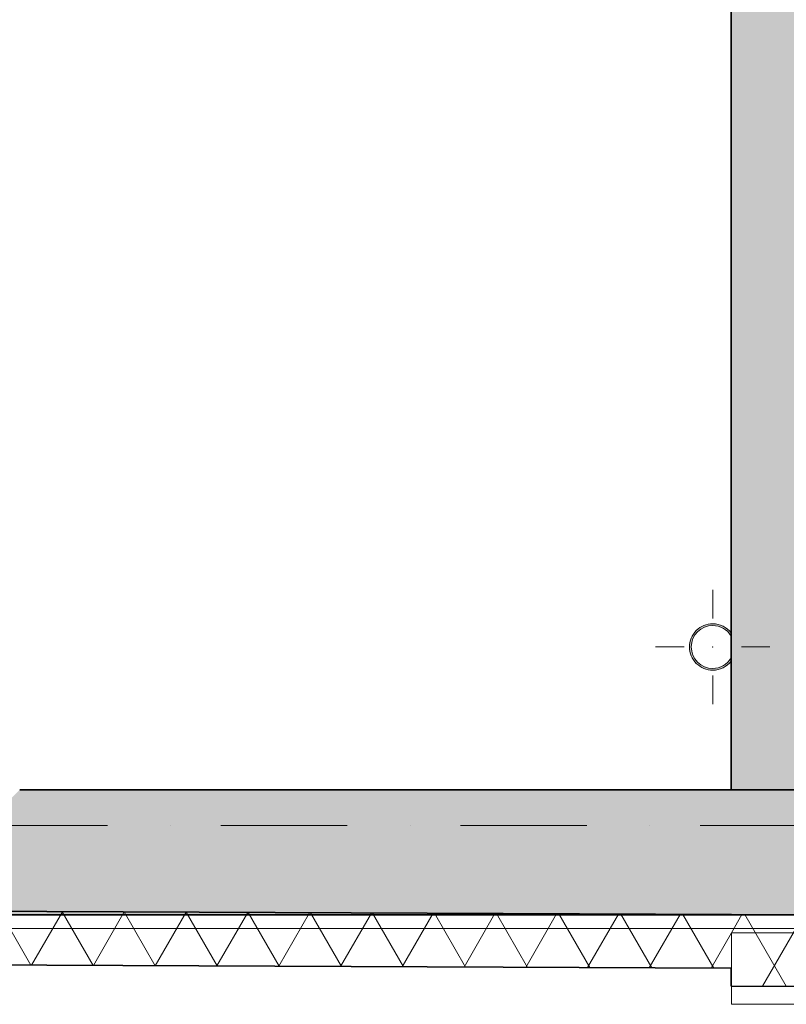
# Model space of a CAD drawing. Header units: millimetres. Extents: x 82175 to 237000, y 24756 to 471700.
# Tile 146 of 256: x 93130 to 95274, y 373101 to 375854. Entities that reach past the tile are written whole.
import ezdxf

# ---------------------------------------------------------------- set-up
doc = ezdxf.new("R2010")
doc.units = ezdxf.units.MM
doc.linetypes.add('Kropki i Kreski', pattern=[6.702778, 3.527778, -1.763889, 0, -1.411111])
for name, color, linetype in [('- A - ocieplenie', 8, 'Continuous'), ('Instalacje - Wod_Kan', 8, 'Continuous'), ('Konstrukcja - Siatka mod', 8, 'Continuous'), ('Konstrukcja - Stropy', 8, 'Continuous'), ('Konstrukcja - Ściany zewnętrzne', 8, 'Continuous')]:
    doc.layers.add(name, color=color, linetype=linetype)
pattern_1 = [(60, (-135208.59, 662558.78), (-129.90381, 75), []), (120, (-135208.59, 662558.78), (129.90381, 75), [])]

msp = doc.modelspace()

# ---------------------------------------------------------------- hatches: boundary and pattern name
at = {"layer": '- A - ocieplenie', "linetype": 'Continuous', "lineweight": 13}
h = msp.add_hatch(dxfattribs=at)
h.set_pattern_fill('Izolacja_miękka_0002', color=8, style=0, pattern_type=2)
h.set_pattern_definition(pattern_1)
h.paths.add_polyline_path([(92779.9, 373212.1), (95120.4, 373201.9), (95120.9, 373351.9), (92779.9, 373362.1)])
h = msp.add_hatch(dxfattribs=at)
h.set_pattern_fill('Izolacja_miękka_0002', color=8, style=0, pattern_type=2)
h.set_pattern_definition(pattern_1)
h.paths.add_polyline_path([(95685, 373351), (95120.9, 373351.9), (95120.3, 373151.9), (95685, 373151)])
at = {"layer": 'Instalacje - Wod_Kan', "linetype": 'Continuous', "lineweight": 13}
msp.add_hatch(color=8, dxfattribs=at).paths.add_polyline_path([(95068.4, 374165.2, 0.414214), (95003.4, 374100.2, 0.414214), (95068.4, 374035.2, 0.233451), (95120, 374060.7), (95120, 374069.6, -0.264848), (95068.4, 374040.2, -1), (95068.4, 374160.2, -0.264848), (95120, 374130.8), (95120, 374139.7, 0.233451)])
at = {"layer": 'Konstrukcja - Ściany zewnętrzne', "linetype": 'Continuous', "lineweight": 13}
for points in [[(95620, 373701), (95620, 386231), (95120, 386231), (95120, 373701)], [(93129.9, 373701), (92779.9, 373351), (93129.9, 373351)], [(93129.9, 373351), (95320, 373351), (95320, 373701), (93129.9, 373701)], [(95120, 373701), (95408.6, 373499), (95620, 373499), (95620, 373701)]]:
    msp.add_hatch(color=8, dxfattribs=at).paths.add_polyline_path(points)

# ---------------------------------------------------------------- linework, layer by layer
at = {"layer": '- A - ocieplenie', "color": 8, "linetype": 'Continuous', "lineweight": 35, "ltscale": 100, "flags": 128}
for points in [[(95120.9, 373351.9), (92779.9, 373362.1)], [(95685, 373351), (95120.9, 373351.9)], [(92779.9, 373212.1), (95120.4, 373201.9)], [(95120.4, 373201.9), (95120.3, 373151.9)], [(95120.3, 373151.9), (95725, 373151)]]:
    msp.add_lwpolyline(points, dxfattribs=at)
at = {"layer": '- A - ocieplenie', "color": 8, "linetype": 'Continuous', "lineweight": 20, "ltscale": 100, "flags": 128}
for points in [[(95685, 373301), (95120.6, 373301)], [(95120.6, 373301), (95120.6, 373101)], [(95120.6, 373101), (95735, 373101)]]:
    msp.add_lwpolyline(points, dxfattribs=at)
at = {"layer": 'Instalacje - Wod_Kan', "color": 8, "linetype": 'Continuous', "lineweight": 0, "ltscale": 100}
for p, q in [((95068.4, 374180.2), (95068.4, 374260.2)), ((94988.4, 374100.2), (94908.4, 374100.2)), ((95148.4, 374100.2), (95228.4, 374100.2)), ((95068.4, 374020.2), (95068.4, 373940.2))]:
    msp.add_line(p, q, dxfattribs=at)
at = {"layer": 'Instalacje - Wod_Kan', "color": 8, "linetype": 'Continuous', "lineweight": 20, "ltscale": 100, "flags": 128}
for points in [[(95120, 374139.7, 0.233451), (95068.4, 374165.2, 0.414214), (95003.4, 374100.2, 0.414214), (95068.4, 374035.2, 0.233451), (95120, 374060.7)], [(95120, 374069.6, -0.264848), (95068.4, 374040.2, -1), (95068.4, 374160.2, -0.264848), (95120, 374130.8)]]:
    msp.add_lwpolyline(points, format="xyb", dxfattribs=at)
at = {"layer": 'Instalacje - Wod_Kan', "color": 8, "linetype": 'Continuous', "lineweight": 0, "ltscale": 100}
msp.add_point((95068.4, 374100.2), dxfattribs=at)
at = {"layer": 'Konstrukcja - Siatka mod', "color": 8, "linetype": 'Kropki i Kreski', "lineweight": 13, "ltscale": 100}
msp.add_line((93022.5, 373601), (122467, 373601), dxfattribs=at)
at = {"layer": 'Konstrukcja - Stropy', "color": 8, "linetype": 'Continuous', "lineweight": 13, "ltscale": 100, "flags": 128}
msp.add_lwpolyline([(92778.1, 381281), (92778.1, 373312.9), (95320, 373312.9), (95320, 381281)], close=True, dxfattribs=at)
at = {"layer": 'Konstrukcja - Ściany zewnętrzne', "color": 8, "linetype": 'Continuous', "lineweight": 35, "ltscale": 100, "flags": 128}
for points in [[(95120, 379716), (95120, 373701)], [(95320, 373701), (93129.9, 373701)], [(92779.9, 373351), (95320, 373351)]]:
    msp.add_lwpolyline(points, dxfattribs=at)

doc.saveas('drawing.dxf')
